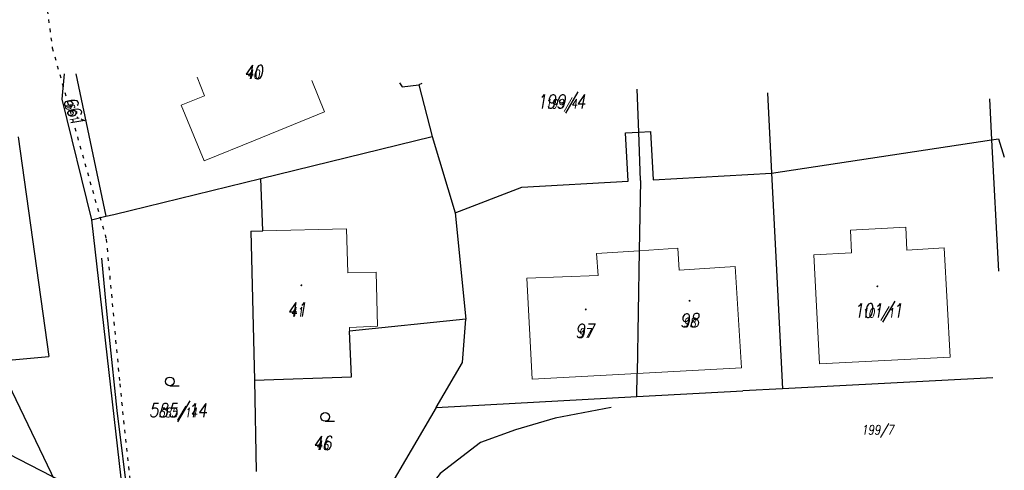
# Model space of a CAD drawing. Header units: feet. Extents: x -783217 to -782936, y -1044805 to -1043930.
# Tile 81 of 81: x -783022 to -782936, y -1044158 to -1044119. Entities that reach past the tile are written whole.
import ezdxf
from ezdxf.enums import TextEntityAlignment as Align

# ---------------------------------------------------------------- set-up
doc = ezdxf.new("R2010")
doc.units = ezdxf.units.FT
doc.header["$MEASUREMENT"] = 0
doc.linetypes.add('0.09', pattern=[0.8, 0.3, -0.5])
doc.layers.add('KN_hranice pozemků', color=140, linetype='Continuous', lineweight=30)
doc.layers.add('KN_slučky', color=253, linetype='Continuous', lineweight=9)
for name, color, linetype in [('KN_POZEMKY 500', 140, 'Continuous'), ('KN_značky kultur', 7, 'Continuous'), ('KN_čísla pozemků', 140, 'Continuous'), ('S_CETIN_METALIKA', 6, 'SDELSPOJO'), ('S_CETIN_NEPROVOZ', 8, '0.09'), ('S_optický zaměřený', 200, 'SDELSPOJO')]:
    doc.layers.add(name, color=color, linetype=linetype)
doc.styles.add('RomanD', font='romand.shx', dxfattribs={"width": 0.7, "oblique": 10})
doc.linetypes.add('SDELSPOJO', pattern='A,7,-6,[31,civil.shx,S=1,R=0,X=0,Y=0],-6', length=19)

# ---------------------------------------------------------------- blocks, each defined once
blk = doc.blocks.new('3.04')
at = {"layer": 'KN_značky kultur', "linetype": 'Continuous'}
blk.add_line((0, 0), (1.6, 0), dxfattribs=at)
blk.add_circle((0, 0.75), 0.75, dxfattribs=at)
blk = doc.blocks.new('4.02_1')
at = {"layer": 'KN_značky kultur', "linetype": 'Continuous'}
h = blk.add_hatch(color=256, dxfattribs=at)
edge = h.paths.add_edge_path()
edge.add_arc((0, 0), 0.175, 0, 360)

msp = doc.modelspace()

# ---------------------------------------------------------------- linework, layer by layer
at = {"layer": 'KN_hranice pozemků', "linetype": 'Continuous'}
for p, q in [((-783017.893, -1044124.135), (-783018.1, -1044126.33)), ((-783016.89, -1044124.162), (-783014.29, -1044136.48)), ((-782988.841, -1044124.919), (-782988.61, -1044125.28)), ((-782988.61, -1044125.28), (-782987.17, -1044125.09)), ((-782986.902, -1044124.972), (-782987.17, -1044125.09)), ((-782987.17, -1044125.09), (-782986.01, -1044129.57)), ((-782968.12, -1044129.19), (-782968.245, -1044125.475)), ((-782956.963, -1044125.779), (-782956.61, -1044132.75)), ((-783018.1, -1044126.33), (-783015.52, -1044136.78)), ((-782937.746, -1044126.298), (-782937.56, -1044129.85)), ((-783021.89, -1044129.6), (-783019.24, -1044148.6)), ((-783000.86, -1044133.22), (-782986.01, -1044129.57)), ((-782986.01, -1044129.57), (-782984.04, -1044136.19)), ((-782969.26, -1044129.25), (-782968.12, -1044129.19)), ((-782969.03, -1044133.44), (-782969.26, -1044129.25)), ((-782968.12, -1044129.19), (-782967.11, -1044129.13)), ((-782967.98, -1044133.38), (-782968.12, -1044129.19)), ((-782967.11, -1044129.13), (-782966.88, -1044133.32)), ((-782956.61, -1044132.75), (-782937.56, -1044129.85)), ((-782937.56, -1044129.85), (-782936.95, -1044129.76)), ((-782937.56, -1044129.85), (-782936.968, -1044141.225)), ((-782936.95, -1044129.76), (-782936.47, -1044131.36)), ((-782936.47, -1044131.36), (-782936.452, -1044131.36)), ((-782966.88, -1044133.32), (-782956.61, -1044132.75)), ((-782956.61, -1044132.75), (-782956.24, -1044139.98)), ((-783013.61, -1044136.32), (-783000.86, -1044133.22)), ((-783000.7, -1044137.73), (-783000.86, -1044133.22)), ((-782978.26, -1044133.95), (-782969.03, -1044133.44)), ((-782967.98, -1044133.38), (-782968.08, -1044139.46)), ((-782984.04, -1044136.19), (-782978.26, -1044133.95)), ((-783014.29, -1044136.48), (-783013.61, -1044136.32)), ((-782984.04, -1044136.19), (-782983.11, -1044145.39)), ((-783015.52, -1044136.78), (-783014.29, -1044136.48)), ((-783015.52, -1044136.78), (-783012.63, -1044162.21)), ((-783001.73, -1044137.76), (-783000.7, -1044137.73)), ((-783001.73, -1044137.76), (-783001.41, -1044150.67)), ((-782968.08, -1044139.46), (-782968.25, -1044150.08)), ((-782956.24, -1044139.98), (-782955.66, -1044151.4)), ((-782983.11, -1044145.39), (-782993.17, -1044146.43)), ((-782983.38, -1044149.13), (-782983.11, -1044145.39)), ((-782993, -1044150.37), (-782993.17, -1044146.43)), ((-783024.02, -1044149.05), (-783019.24, -1044148.6)), ((-782985.67, -1044153.03), (-782983.38, -1044149.13)), ((-782968.28, -1044152.08), (-782968.25, -1044150.08)), ((-783001.41, -1044150.67), (-782993, -1044150.37)), ((-783001.41, -1044150.67), (-783001.26, -1044158.58)), ((-782937.452, -1044150.469), (-782955.66, -1044151.4)), ((-782968.28, -1044152.08), (-782959.11, -1044151.58)), ((-782955.66, -1044151.4), (-782959.11, -1044151.58)), ((-782985.67, -1044153.03), (-782968.28, -1044152.08)), ((-782985.67, -1044153.03), (-782991.83, -1044163.52)), ((-783027.6, -1044154.54), (-783012.63, -1044162.21))]:
    msp.add_line(p, q, dxfattribs=at)
at = {"layer": 'KN_slučky', "linetype": 'Continuous'}
for p, q in [((-783006.38, -1044124.446), (-783005.73, -1044126.04)), ((-782996.431, -1044124.714), (-782995.36, -1044127.45)), ((-783005.73, -1044126.04), (-783007.75, -1044126.86)), ((-783007.75, -1044126.86), (-783005.78, -1044131.69)), ((-783001.36, -1044129.89), (-782995.36, -1044127.45)), ((-783005.78, -1044131.69), (-783001.36, -1044129.89)), ((-782993.43, -1044137.55), (-783000.7, -1044137.73)), ((-782993.33, -1044141.36), (-782993.43, -1044137.55)), ((-782949.78, -1044137.67), (-782944.98, -1044137.43)), ((-782949.68, -1044139.64), (-782949.78, -1044137.67)), ((-782944.98, -1044137.43), (-782944.89, -1044139.4)), ((-782971.77, -1044139.71), (-782968.08, -1044139.46)), ((-782971.64, -1044141.61), (-782971.77, -1044139.71)), ((-782968.08, -1044139.46), (-782964.74, -1044139.24)), ((-782964.74, -1044139.24), (-782964.61, -1044141.14)), ((-782952.94, -1044139.81), (-782949.68, -1044139.64)), ((-782952.46, -1044149.24), (-782952.94, -1044139.81)), ((-782944.89, -1044139.4), (-782941.66, -1044139.2)), ((-782941.15, -1044148.67), (-782941.66, -1044139.2)), ((-782990.87, -1044141.3), (-782993.33, -1044141.36)), ((-782990.75, -1044146), (-782990.87, -1044141.3)), ((-782964.61, -1044141.14), (-782959.76, -1044140.81)), ((-782959.76, -1044140.81), (-782959.23, -1044149.58)), ((-782977.82, -1044141.83), (-782971.64, -1044141.61)), ((-782977.82, -1044141.83), (-782977.35, -1044150.58)), ((-782993.18, -1044146.1), (-782990.75, -1044146)), ((-782993.17, -1044146.43), (-782993.18, -1044146.1)), ((-782952.46, -1044149.24), (-782941.15, -1044148.67)), ((-782977.35, -1044150.58), (-782968.25, -1044150.08)), ((-782968.25, -1044150.08), (-782959.23, -1044149.58))]:
    msp.add_line(p, q, dxfattribs=at)
at = {"layer": 'S_CETIN_METALIKA', "ltscale": 0.2, "flags": 128}
for points in [[(-783032.2, -1044143.14), (-783029.03, -1044145.51), (-783023.09, -1044150.23), (-783018.68, -1044159.43), (-783016.95, -1044162.41), (-783010.72, -1044167.35)], [(-782970.5, -1044153.03), (-782975.36, -1044153.95), (-782978.81, -1044154.97), (-782981.84, -1044156.05), (-782985.34, -1044158.74), (-782988.5, -1044162.82), (-782990.63, -1044166.58), (-782992.38, -1044168.41), (-782999.89, -1044168.89), (-783005.1, -1044168.81)]]:
    msp.add_lwpolyline(points, dxfattribs=at)
at = {"layer": 'S_CETIN_NEPROVOZ'}
msp.add_lwpolyline([(-783020.82, -1044107.54), (-783018.933, -1044121.908), (-783014.254, -1044138.451), (-783013.088, -1044150.982), (-783011.01, -1044170.608), (-783010.12, -1044170.68), (-783006.57, -1044170.232), (-782989.33, -1044174.36), (-782990.65, -1044178.558), (-782995.743, -1044192.969), (-782998.7, -1044202.992), (-783001, -1044209.608), (-783001, -1044210.152), (-782997.68, -1044265.16)], dxfattribs=at)
at = {"layer": 'S_optický zaměřený', "ltscale": 0.2, "flags": 128}
msp.add_lwpolyline([(-783011.29, -1044166.22), (-783011.57, -1044164.89), (-783012.29, -1044161.43), (-783013.3, -1044153.29), (-783013.97, -1044146.95), (-783014.27, -1044144.11), (-783014.65, -1044140.11)], dxfattribs=at)

# ---------------------------------------------------------------- block references
at = {"layer": 'KN_značky kultur', "linetype": 'Continuous', "xscale": 0.5, "yscale": 0.5}
for name, p in [('4.02_1', (-782997.35, -1044142.45)), ('4.02_1', (-782947.45, -1044142.54)), ('4.02_1', (-782963.72, -1044143.79)), ('4.02_1', (-782972.71, -1044144.54)), ('3.04', (-783008.74, -1044151.14)), ('3.04', (-782995.28, -1044154.22))]:
    msp.add_blockref(name, p, dxfattribs=at)

# ---------------------------------------------------------------- texts
at = {"layer": 'KN_POZEMKY 500', "color": 5, "linetype": 'Continuous', "style": 'RomanD', "oblique": 10, "width": 0.8}
for s, p in [('40', (-783001.51, -1044124.59)), ('41', (-782997.74, -1044145.15)), ('101/1', (-782947.39, -1044145.24)), ('98', (-782963.72, -1044146.08)), ('97', (-782972.8, -1044146.99))]:
    msp.add_text(s, height=1.2, dxfattribs=at).set_placement(p, align=Align.CENTER)
at = {"layer": 'KN_POZEMKY 500', "linetype": 'Continuous', "style": 'RomanD', "oblique": 10, "width": 0.8}
for s, p in [('199/4', (-782974.85, -1044127.14)), ('585/14', (-783008.05, -1044153.87)), ('46', (-782995.54, -1044156.7))]:
    msp.add_text(s, height=1.2, dxfattribs=at).set_placement(p, align=Align.CENTER)
msp.add_text('661', height=1.2, rotation=289.80205, dxfattribs=at).set_placement((-783017.61, -1044127.58), align=Align.CENTER)
at = {"layer": 'KN_čísla pozemků', "color": 5, "linetype": 'Continuous', "style": 'RomanD', "oblique": 10, "width": 0.8}
for s, p in [('40', (-783001.51, -1044124.59)), ('41', (-782997.74, -1044145.15)), ('101/1', (-782947.39, -1044145.24)), ('98', (-782963.72, -1044146.08)), ('97', (-782972.8, -1044146.99))]:
    msp.add_text(s, height=0.8, dxfattribs=at).set_placement(p, align=Align.CENTER)
at = {"layer": 'KN_čísla pozemků', "linetype": 'Continuous', "style": 'RomanD', "oblique": 10, "width": 0.8}
msp.add_text('661', height=0.8, rotation=289.80205, dxfattribs=at).set_placement((-783017.61, -1044127.58), align=Align.CENTER)
for s, p in [('199/4', (-782974.85, -1044127.14)), ('585/14', (-783008.05, -1044153.87)), ('199/7', (-782947.43, -1044155.36)), ('46', (-782995.54, -1044156.7))]:
    msp.add_text(s, height=0.8, dxfattribs=at).set_placement(p, align=Align.CENTER)

doc.saveas('drawing.dxf')
